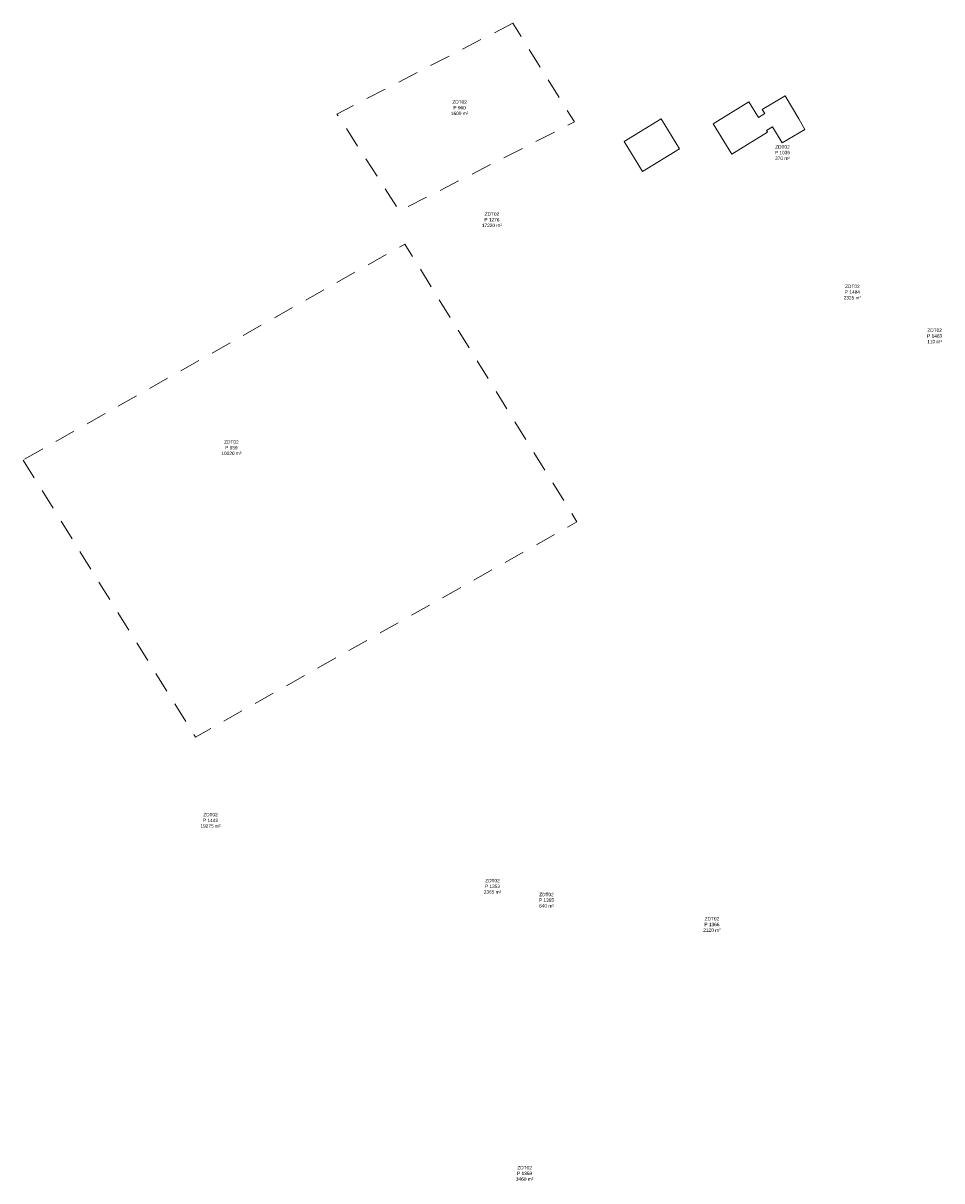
# Model space of a CAD drawing. Header units: metres. Extents: x 102852 to 106916, y 385458 to 392749.
# Tile 3 of 59: x 104495 to 104738, y 387992 to 388298. Entities that reach past the tile are written whole.
import ezdxf

# ---------------------------------------------------------------- set-up
doc = ezdxf.new("R2010")
doc.units = ezdxf.units.M
doc.linetypes.add('KG-PERCEEL', pattern=[19, 5.5, -2, -2, 5.5, -2, -2])
for name, color, linetype, lineweight in [('B-WE-KG-GRENS-T18', 10, 'Continuous', 13), ('B-WE-KG-GRENS_PERCEEL-GV', 150, 'KG-PERCEEL', 13), ('B-WE-OG-TOPOGRAFIE_BEBOUWING-G', 8, 'Continuous', 13), ('X-XX-AL-VERWIJZING-G', 7, 'Continuous', 13)]:
    doc.layers.add(name, color=color, linetype=linetype, lineweight=lineweight)
doc.styles.add('NLCS-ISO-T25', font='NLCS-ISO.ttf')

# ---------------------------------------------------------------- blocks, each defined once
blk = doc.blocks.new('kadata_1')
at = {"layer": 'B-WE-KG-GRENS_PERCEEL-GV'}
for points in [[(104624.184, 388298.265), (104577.622, 388274.211), (104594.174, 388248.547), (104640.478, 388272.135)], [(104494.514, 388182.654), (104540.121, 388109.341), (104641.179, 388166.295), (104595.554, 388239.819)]]:
    blk.add_3dface(points, dxfattribs=at)
at = {"layer": 'B-WE-OG-TOPOGRAFIE_BEBOUWING-G', "flags": 128}
for points in [[(104696.287, 388279.022), (104690.246, 388275.441), (104690.888, 388274.359), (104689.264, 388273.272), (104686.682, 388277.462), (104677.199, 388271.62), (104682.142, 388263.597), (104691.625, 388269.438), (104691.347, 388269.89), (104692.955, 388270.872), (104695.507, 388266.567), (104701.548, 388270.148)], [(104699.895, 388272.936), (104696.287, 388279.022)], [(104668.308, 388265.047), (104663.448, 388272.949), (104653.633, 388266.913), (104658.492, 388259.01), (104668.308, 388265.047)], [(104701.548, 388270.148), (104699.895, 388272.936)]]:
    blk.add_lwpolyline(points, dxfattribs=at)
at = {"layer": 'B-WE-KG-GRENS-T18', "char_height": 0.9, "attachment_point": 5, "style": 'NLCS-ISO-T25'}
for s, insert in [('\\fArial|b0|i0|c00|p39;ZDT02\\PP 960\\P1600 m²', (104610.088, 388275.887)), ('\\fArial|b0|i0|c00|p39;ZDT02\\PP 1036\\P370 m²', (104695.589, 388264.018)), ('\\fArial|b0|i0|c00|p39;ZDT02\\PP 1276\\P17220 m²', (104618.653, 388246.245)), ('\\fArial|b0|i0|c00|p39;ZDT02\\PP 1484\\P2325 m²', (104714.095, 388227.091)), ('\\fArial|b0|i0|c00|p39;ZDT02\\PP 1483\\P110 m²', (104735.885, 388215.5)), ('\\fArial|b0|i0|c00|p39;ZDT02\\PP 959\\P10020 m²', (104549.652, 388185.921)), ('\\fArial|b0|i0|c00|p39;ZDT02\\PP 1443\\P19275 m²', (104544.132, 388087.308)), ('\\fArial|b0|i0|c00|p39;ZDT02\\PP 1353\\P2365 m²', (104618.804, 388069.862)), ('\\fArial|b0|i0|c00|p39;ZDT02\\PP 1365\\P640 m²', (104633.097, 388066.19)), ('\\fArial|b0|i0|c00|p39;ZDT02\\PP 1366\\P2120 m²', (104676.911, 388059.762)), ('\\fArial|b0|i0|c00|p39;ZDT02\\PP 1359\\P3460 m²', (104627.304, 387993.894))]:
    blk.add_mtext(s, dxfattribs=dict(at, insert=insert))
blk = doc.blocks.new('kadata_2')
at = {"layer": 'B-WE-KG-GRENS_PERCEEL-GV'}
for points in [[(104624.184, 388298.265), (104577.622, 388274.211), (104594.174, 388248.547), (104640.478, 388272.135)], [(104494.514, 388182.654), (104540.121, 388109.341), (104641.179, 388166.295), (104595.554, 388239.819)]]:
    blk.add_3dface(points, dxfattribs=at)
at = {"layer": 'B-WE-OG-TOPOGRAFIE_BEBOUWING-G', "flags": 128}
for points in [[(104696.287, 388279.022), (104690.246, 388275.441), (104690.888, 388274.359), (104689.264, 388273.272), (104686.682, 388277.462), (104677.199, 388271.62), (104682.142, 388263.597), (104691.625, 388269.438), (104691.347, 388269.89), (104692.955, 388270.872), (104695.507, 388266.567), (104701.548, 388270.148)], [(104699.895, 388272.936), (104696.287, 388279.022)], [(104668.308, 388265.047), (104663.448, 388272.949), (104653.633, 388266.913), (104658.492, 388259.01), (104668.308, 388265.047)], [(104701.548, 388270.148), (104699.895, 388272.936)]]:
    blk.add_lwpolyline(points, dxfattribs=at)
at = {"layer": 'B-WE-KG-GRENS-T18', "char_height": 0.9, "attachment_point": 5, "style": 'NLCS-ISO-T25'}
for s, insert in [('\\fArial|b0|i0|c00|p39;ZDT02\\PP 960\\P1600 m²', (104610.088, 388275.887)), ('\\fArial|b0|i0|c00|p39;ZDT02\\PP 1036\\P370 m²', (104695.589, 388264.018)), ('\\fArial|b0|i0|c00|p39;ZDT02\\PP 1276\\P17220 m²', (104618.653, 388246.245)), ('\\fArial|b0|i0|c00|p39;ZDT02\\PP 1484\\P2325 m²', (104714.095, 388227.091)), ('\\fArial|b0|i0|c00|p39;ZDT02\\PP 1483\\P110 m²', (104735.885, 388215.5)), ('\\fArial|b0|i0|c00|p39;ZDT02\\PP 959\\P10020 m²', (104549.652, 388185.921)), ('\\fArial|b0|i0|c00|p39;ZDT02\\PP 1443\\P19275 m²', (104544.132, 388087.308)), ('\\fArial|b0|i0|c00|p39;ZDT02\\PP 1353\\P2365 m²', (104618.804, 388069.862)), ('\\fArial|b0|i0|c00|p39;ZDT02\\PP 1365\\P640 m²', (104633.097, 388066.19)), ('\\fArial|b0|i0|c00|p39;ZDT02\\PP 1366\\P2120 m²', (104676.911, 388059.762)), ('\\fArial|b0|i0|c00|p39;ZDT02\\PP 1359\\P3460 m²', (104627.304, 387993.894))]:
    blk.add_mtext(s, dxfattribs=dict(at, insert=insert))

msp = doc.modelspace()

# ---------------------------------------------------------------- block references
at = {"layer": 'X-XX-AL-VERWIJZING-G', "rotation": 360}
for name in ['kadata_1', 'kadata_2']:
    msp.add_blockref(name, (0, 0), dxfattribs=at)

doc.saveas('drawing.dxf')
